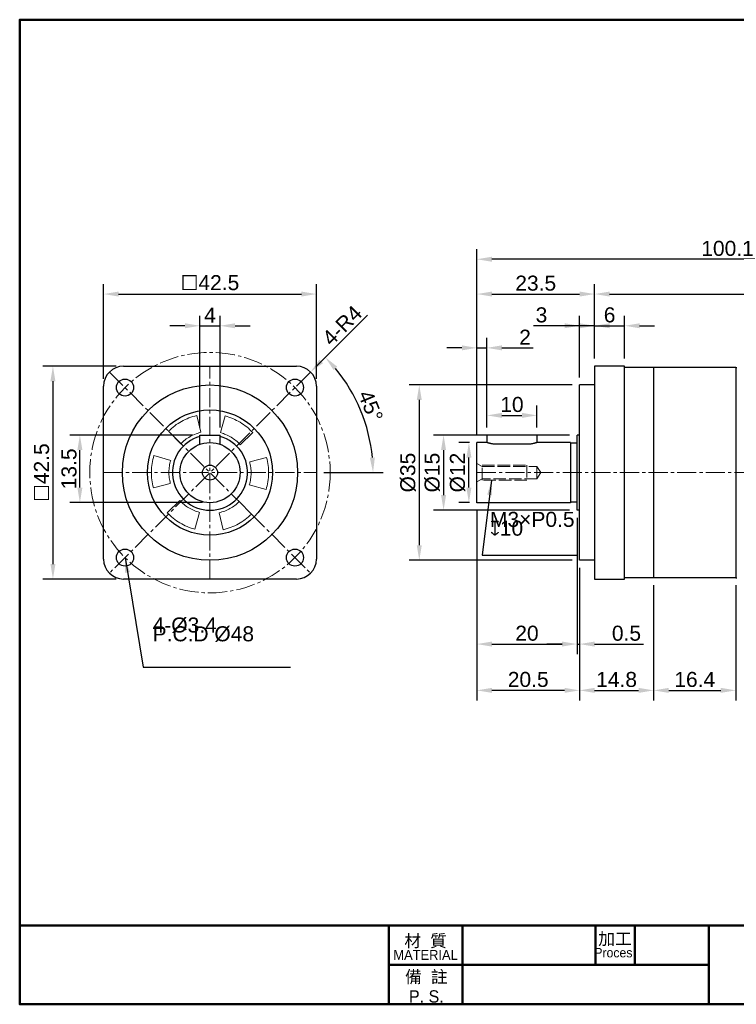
# Model space of a CAD drawing. Header units: millimetres. Extents: x 3252 to 3532, y 771 to 968.
# Tile 1 of 5: x 3252 to 3395, y 771 to 968. Entities that reach past the tile are written whole.
import ezdxf

# ---------------------------------------------------------------- set-up
doc = ezdxf.new("R2010")
doc.units = ezdxf.units.MM
doc.linetypes.add('CENTER2', pattern=[28.575, 19.05, -3.175, 3.175, -3.175])
doc.linetypes.add('DASHED', pattern=[0.2068, 0.1655, -0.0413])
for name, color, linetype, lineweight in [('中心線', 6, 'CENTER2', 5), ('剖面線', 2, 'DASHED', 5), ('圖框', 7, 'Continuous', 50), ('標註', 4, 'Continuous', 13), ('標註2', 3, 'Continuous', 13)]:
    doc.layers.add(name, color=color, linetype=linetype, lineweight=lineweight)
doc.layers.add('產品', color=7, linetype='Continuous')
doc.styles.get("Standard").update_dxf_attribs({"font": 'arial.ttf'})
doc.styles.add('預設-ISO', font='arial.ttf')
doc.dimstyles.new('yuetai', dxfattribs={"dimtxt": 3, "dimasz": 3, "dimexe": 2, "dimexo": 1.5, "dimtad": 1, "dimdsep": 46, "dimtxsty": 'Standard', "dimcen": 0, "dimadec": 0, "dimazin": 0, "dimtfac": 1, "dimtmove": 0, "dimatfit": 3, "dimfxl": 1, "dimarcsym": 0})

# ---------------------------------------------------------------- blocks, each defined once
blk = doc.blocks.new('標題欄框 下標註')
at = {"layer": '圖框'}
for p, q in [((2.28, 73.91), (2.28, 89.91)), ((77.28, 89.91), (77.28, 73.91)), ((92.28, 89.91), (92.28, 73.91)), ((119.28, 89.91), (119.28, 81.91)), ((127.28, 89.91), (127.28, 81.91)), ((142.28, 89.91), (142.28, 73.91)), ((77.28, 81.91), (142.28, 81.91))]:
    blk.add_line(p, q, dxfattribs=at)
for points in [[(2.28, 89.91), (287.28, 89.91), (287.28, 273.91), (2.28, 273.91)], [(287.28, 89.91), (2.28, 89.91), (2.28, 73.91), (287.28, 73.91)]]:
    blk.add_lwpolyline(points, close=True, dxfattribs=at)
at = {"layer": '圖框', "color": 7, "attachment_point": 5, "style": '預設-ISO'}
for s, insert, char_height, width, line_spacing_factor in [('\\f新細明體|b0|i0;\\H2.5000;材  質\\P\\f新細明體|b0|i0;\\H2.0000;MATERIAL', (84.75, 85.5), 3.5, 14.9029, 0.74878), ('{\\fPMingLiU|b0|i0|c136|p18;\\H0.71429x;加工\\P\\fPMingLiU|b0|i0|c0|p18;\\H0.76x;Proces.}', (123.25, 85.94), 3.5, 7.8869, 0.74878), ('\\f新細明體|b0|i0;\\H2.5000;備  註\\PP. S.', (84.9, 77.49), 2.5, 15.0412, 0.958537)]:
    blk.add_mtext(s, dxfattribs=dict(at, insert=insert, char_height=char_height, width=width, line_spacing_factor=line_spacing_factor))
blk = doc.blocks.new('*D23')
at = {"layer": 'Defpoints', "color": 0, "transparency": 16777216}
for p in [(3366.63, 912.79), (3366.63, 898.4), (3343.13, 883.15)]:
    blk.add_point(p, dxfattribs=at)
at = {"layer": '標註', "color": 0, "lineweight": -2, "transparency": 16777216}
for p, q in [((3343.13, 884.65), (3343.13, 914.79)), ((3366.63, 899.9), (3366.63, 914.79)), ((3346.13, 912.79), (3363.63, 912.79))]:
    blk.add_line(p, q, dxfattribs=at)
at = {"layer": '標註', "color": 0, "transparency": 16777216}
for points in [[(3346.13, 913.29), (3346.13, 912.29), (3343.13, 912.79)], [(3363.63, 913.29), (3363.63, 912.29), (3366.63, 912.79)]]:
    blk.add_solid(points, dxfattribs=at)
at = {"layer": '標註', "color": 0, "transparency": 16777216, "insert": (3354.88, 914.95), "char_height": 3, "attachment_point": 5}
blk.add_mtext('23.5', dxfattribs=at)
blk = doc.blocks.new('*D24')
at = {"layer": 'Defpoints', "color": 0, "transparency": 16777216}
for p in [(3443.23, 912.79), (3366.63, 898.4), (3443.23, 898.4)]:
    blk.add_point(p, dxfattribs=at)
at = {"layer": '標註', "color": 0, "lineweight": -2, "transparency": 16777216}
for p, q in [((3366.63, 899.9), (3366.63, 914.79)), ((3443.23, 899.9), (3443.23, 914.79)), ((3369.63, 912.79), (3440.23, 912.79))]:
    blk.add_line(p, q, dxfattribs=at)
at = {"layer": '標註', "color": 0, "transparency": 16777216}
for points in [[(3369.63, 913.29), (3369.63, 912.29), (3366.63, 912.79)], [(3440.23, 913.29), (3440.23, 912.29), (3443.23, 912.79)]]:
    blk.add_solid(points, dxfattribs=at)
at = {"layer": '標註', "color": 0, "transparency": 16777216, "insert": (3404.93, 914.95), "char_height": 3, "attachment_point": 5}
blk.add_mtext('76.6', dxfattribs=at)
blk = doc.blocks.new('*D5')
at = {"layer": 'Defpoints', "color": 0, "transparency": 16777216}
for p in [(3343.13, 919.74), (3443.23, 898.4), (3343.13, 883.15)]:
    blk.add_point(p, dxfattribs=at)
at = {"layer": '標註', "color": 0, "lineweight": -2, "transparency": 16777216}
for p, q in [((3343.13, 884.65), (3343.13, 921.74)), ((3443.23, 899.9), (3443.23, 921.74)), ((3440.23, 919.74), (3346.13, 919.74))]:
    blk.add_line(p, q, dxfattribs=at)
at = {"layer": '標註', "color": 0, "transparency": 16777216}
for points in [[(3346.13, 920.24), (3346.13, 919.24), (3343.13, 919.74)], [(3440.23, 920.24), (3440.23, 919.24), (3443.23, 919.74)]]:
    blk.add_solid(points, dxfattribs=at)
at = {"layer": '標註', "color": 0, "transparency": 16777216, "insert": (3393.18, 921.89), "char_height": 3, "attachment_point": 5}
blk.add_mtext('100.1', dxfattribs=at)
blk = doc.blocks.new('*D6')
at = {"layer": 'Defpoints', "color": 0, "transparency": 16777216}
for p in [(3355.13, 888.57), (3345.13, 884.65), (3355.13, 884.65)]:
    blk.add_point(p, dxfattribs=at)
at = {"layer": '標註', "color": 0, "lineweight": -2, "transparency": 16777216}
for p, q in [((3345.13, 886.15), (3345.13, 890.57)), ((3355.13, 886.15), (3355.13, 890.57)), ((3348.13, 888.57), (3352.13, 888.57))]:
    blk.add_line(p, q, dxfattribs=at)
at = {"layer": '標註', "color": 0, "transparency": 16777216}
for points in [[(3348.13, 889.07), (3348.13, 888.07), (3345.13, 888.57)], [(3352.13, 889.07), (3352.13, 888.07), (3355.13, 888.57)]]:
    blk.add_solid(points, dxfattribs=at)
at = {"layer": '標註', "color": 0, "transparency": 16777216, "insert": (3350.13, 890.73), "char_height": 3, "attachment_point": 5}
blk.add_mtext('10', dxfattribs=at)
blk = doc.blocks.new('*D7')
at = {"layer": 'Defpoints', "color": 0, "transparency": 16777216}
for p in [(3378.43, 856.15), (3394.83, 856.15), (3394.83, 833.68)]:
    blk.add_point(p, dxfattribs=at)
at = {"layer": '標註2', "color": 0, "lineweight": -2, "transparency": 16777216}
for p, q in [((3378.43, 854.65), (3378.43, 831.68)), ((3394.83, 854.65), (3394.83, 831.68)), ((3381.43, 833.68), (3391.83, 833.68))]:
    blk.add_line(p, q, dxfattribs=at)
at = {"layer": '標註2', "color": 0, "transparency": 16777216}
for points in [[(3381.43, 834.18), (3381.43, 833.18), (3378.43, 833.68)], [(3391.83, 834.18), (3391.83, 833.18), (3394.83, 833.68)]]:
    blk.add_solid(points, dxfattribs=at)
at = {"layer": '標註2', "color": 0, "transparency": 16777216, "insert": (3386.63, 835.84), "char_height": 3, "attachment_point": 5}
blk.add_mtext('16.4', dxfattribs=at)
blk = doc.blocks.new('*D9')
at = {"layer": 'Defpoints', "color": 0, "transparency": 16777216}
for p in [(3363.63, 859.65), (3378.43, 856.15), (3378.43, 833.68)]:
    blk.add_point(p, dxfattribs=at)
at = {"layer": '標註2', "color": 0, "lineweight": -2, "transparency": 16777216}
for p, q in [((3363.63, 858.15), (3363.63, 831.68)), ((3378.43, 854.65), (3378.43, 831.68)), ((3366.63, 833.68), (3375.43, 833.68))]:
    blk.add_line(p, q, dxfattribs=at)
at = {"layer": '標註2', "color": 0, "transparency": 16777216}
for points in [[(3366.63, 834.18), (3366.63, 833.18), (3363.63, 833.68)], [(3375.43, 834.18), (3375.43, 833.18), (3378.43, 833.68)]]:
    blk.add_solid(points, dxfattribs=at)
at = {"layer": '標註2', "color": 0, "transparency": 16777216, "insert": (3371.03, 835.84), "char_height": 3, "attachment_point": 5}
blk.add_mtext('14.8', dxfattribs=at)
blk = doc.blocks.new('*D10')
at = {"layer": 'Defpoints', "color": 0, "transparency": 16777216}
for p in [(3343.13, 871.15), (3363.63, 859.65), (3343.13, 833.68)]:
    blk.add_point(p, dxfattribs=at)
at = {"layer": '標註2', "color": 0, "lineweight": -2, "transparency": 16777216}
for p, q in [((3343.13, 869.65), (3343.13, 831.68)), ((3363.63, 858.15), (3363.63, 831.68)), ((3360.63, 833.68), (3346.13, 833.68))]:
    blk.add_line(p, q, dxfattribs=at)
at = {"layer": '標註2', "color": 0, "transparency": 16777216}
for points in [[(3346.13, 834.18), (3346.13, 833.18), (3343.13, 833.68)], [(3360.63, 834.18), (3360.63, 833.18), (3363.63, 833.68)]]:
    blk.add_solid(points, dxfattribs=at)
at = {"layer": '標註2', "color": 0, "transparency": 16777216, "insert": (3353.38, 835.84), "char_height": 3, "attachment_point": 5}
blk.add_mtext('20.5', dxfattribs=at)
blk = doc.blocks.new('*D11')
at = {"layer": 'Defpoints', "color": 0, "transparency": 16777216}
for p in [(3345.13, 902.05), (3345.13, 884.65), (3343.13, 883.15)]:
    blk.add_point(p, dxfattribs=at)
at = {"layer": '標註', "color": 0, "lineweight": -2, "transparency": 16777216}
for p, q in [((3343.13, 884.65), (3343.13, 904.05)), ((3345.13, 886.15), (3345.13, 904.05)), ((3340.13, 902.05), (3337.13, 902.05)), ((3343.13, 902.05), (3345.13, 902.05)), ((3348.13, 902.05), (3354.37, 902.05))]:
    blk.add_line(p, q, dxfattribs=at)
at = {"layer": '標註', "color": 0, "transparency": 16777216}
for points in [[(3340.13, 902.55), (3340.13, 901.55), (3343.13, 902.05)], [(3348.13, 902.55), (3348.13, 901.55), (3345.13, 902.05)]]:
    blk.add_solid(points, dxfattribs=at)
at = {"layer": '標註', "color": 0, "transparency": 16777216, "insert": (3352.75, 904.18), "char_height": 3, "attachment_point": 5}
blk.add_mtext('2', dxfattribs=at)
blk = doc.blocks.new('*D12')
at = {"layer": 'Defpoints', "color": 0, "transparency": 16777216}
for p in [(3363.63, 894.65), (3331.63, 859.65), (3363.63, 859.65)]:
    blk.add_point(p, dxfattribs=at)
at = {"layer": '標註', "color": 0, "lineweight": -2, "transparency": 16777216}
for p, q in [((3362.13, 894.65), (3329.63, 894.65)), ((3331.63, 891.65), (3331.63, 862.65)), ((3362.13, 859.65), (3329.63, 859.65))]:
    blk.add_line(p, q, dxfattribs=at)
at = {"layer": '標註', "color": 0, "transparency": 16777216}
for points in [[(3331.13, 891.65), (3332.13, 891.65), (3331.63, 894.65)], [(3331.13, 862.65), (3332.13, 862.65), (3331.63, 859.65)]]:
    blk.add_solid(points, dxfattribs=at)
at = {"layer": '標註', "color": 0, "transparency": 16777216, "insert": (3329.39, 877.15), "char_height": 3, "attachment_point": 5, "rotation": 90}
blk.add_mtext('Ø35', dxfattribs=at)
blk = doc.blocks.new('*D15')
at = {"layer": 'Defpoints', "color": 0, "transparency": 16777216}
for p in [(3341.54, 883.15), (3343.13, 883.15), (3343.13, 871.15)]:
    blk.add_point(p, dxfattribs=at)
at = {"layer": '標註', "color": 0, "lineweight": -2, "transparency": 16777216}
for p, q in [((3341.63, 883.15), (3339.54, 883.15)), ((3341.54, 874.15), (3341.54, 880.15)), ((3341.63, 871.15), (3339.54, 871.15))]:
    blk.add_line(p, q, dxfattribs=at)
at = {"layer": '標註', "color": 0, "transparency": 16777216}
for points in [[(3341.04, 880.15), (3342.04, 880.15), (3341.54, 883.15)], [(3341.04, 874.15), (3342.04, 874.15), (3341.54, 871.15)]]:
    blk.add_solid(points, dxfattribs=at)
at = {"layer": '標註', "color": 0, "transparency": 16777216, "insert": (3339.3, 877.15), "char_height": 3, "attachment_point": 5, "rotation": 90}
blk.add_mtext('Ø12', dxfattribs=at)
blk = doc.blocks.new('*D16')
at = {"layer": 'Defpoints', "color": 0, "transparency": 16777216}
for p in [(3363.13, 884.65), (3336.48, 869.65), (3363.13, 869.65)]:
    blk.add_point(p, dxfattribs=at)
at = {"layer": '標註', "color": 0, "lineweight": -2, "transparency": 16777216}
for p, q in [((3361.63, 884.65), (3334.48, 884.65)), ((3336.48, 881.65), (3336.48, 872.65)), ((3361.63, 869.65), (3334.48, 869.65))]:
    blk.add_line(p, q, dxfattribs=at)
at = {"layer": '標註', "color": 0, "transparency": 16777216}
for points in [[(3335.98, 881.65), (3336.98, 881.65), (3336.48, 884.65)], [(3335.98, 872.65), (3336.98, 872.65), (3336.48, 869.65)]]:
    blk.add_solid(points, dxfattribs=at)
at = {"layer": '標註', "color": 0, "transparency": 16777216, "insert": (3334.24, 877.15), "char_height": 3, "attachment_point": 5, "rotation": 90}
blk.add_mtext('Ø15', dxfattribs=at)
blk = doc.blocks.new('*D19')
at = {"layer": 'Defpoints', "color": 0, "transparency": 16777216}
for p in [(3343.13, 871.15), (3363.13, 869.65), (3363.13, 842.92)]:
    blk.add_point(p, dxfattribs=at)
at = {"layer": '標註', "color": 0, "lineweight": -2, "transparency": 16777216}
for p, q in [((3343.13, 869.65), (3343.13, 840.92)), ((3363.13, 868.15), (3363.13, 840.92)), ((3346.13, 842.92), (3360.13, 842.92))]:
    blk.add_line(p, q, dxfattribs=at)
at = {"layer": '標註', "color": 0, "transparency": 16777216}
for points in [[(3346.13, 843.42), (3346.13, 842.42), (3343.13, 842.92)], [(3360.13, 843.42), (3360.13, 842.42), (3363.13, 842.92)]]:
    blk.add_solid(points, dxfattribs=at)
at = {"layer": '標註', "color": 0, "transparency": 16777216, "insert": (3353.13, 845.07), "char_height": 3, "attachment_point": 5}
blk.add_mtext('20', dxfattribs=at)
blk = doc.blocks.new('*D20')
at = {"layer": 'Defpoints', "color": 0, "transparency": 16777216}
for p in [(3363.13, 869.65), (3363.63, 859.65), (3363.63, 842.92)]:
    blk.add_point(p, dxfattribs=at)
at = {"layer": '標註', "color": 0, "lineweight": -2, "transparency": 16777216}
for p, q in [((3363.13, 868.15), (3363.13, 840.92)), ((3363.63, 858.15), (3363.63, 840.92)), ((3360.13, 842.92), (3357.13, 842.92)), ((3363.13, 842.92), (3363.63, 842.92)), ((3366.63, 842.92), (3376.37, 842.92))]:
    blk.add_line(p, q, dxfattribs=at)
at = {"layer": '標註', "color": 0, "transparency": 16777216}
for points in [[(3360.13, 843.42), (3360.13, 842.42), (3363.13, 842.92)], [(3366.63, 843.42), (3366.63, 842.42), (3363.63, 842.92)]]:
    blk.add_solid(points, dxfattribs=at)
at = {"layer": '標註', "color": 0, "transparency": 16777216, "insert": (3373, 845.07), "char_height": 3, "attachment_point": 5}
blk.add_mtext('0.5', dxfattribs=at)
blk = doc.blocks.new('*D21')
at = {"layer": 'Defpoints', "color": 0, "transparency": 16777216}
for p in [(3372.63, 906.46), (3366.63, 898.4), (3372.63, 898.4)]:
    blk.add_point(p, dxfattribs=at)
at = {"layer": '標註', "color": 0, "lineweight": -2, "transparency": 16777216}
for p, q in [((3366.63, 899.9), (3366.63, 908.46)), ((3372.63, 899.9), (3372.63, 908.46)), ((3363.63, 906.46), (3360.63, 906.46)), ((3366.63, 906.46), (3372.63, 906.46)), ((3375.63, 906.46), (3378.63, 906.46))]:
    blk.add_line(p, q, dxfattribs=at)
at = {"layer": '標註', "color": 0, "transparency": 16777216}
for points in [[(3363.63, 906.96), (3363.63, 905.96), (3366.63, 906.46)], [(3375.63, 906.96), (3375.63, 905.96), (3372.63, 906.46)]]:
    blk.add_solid(points, dxfattribs=at)
at = {"layer": '標註', "color": 0, "transparency": 16777216, "insert": (3369.63, 908.62), "char_height": 3, "attachment_point": 5}
blk.add_mtext('6', dxfattribs=at)
blk = doc.blocks.new('*D22')
at = {"layer": 'Defpoints', "color": 0, "transparency": 16777216}
for p in [(3363.63, 906.46), (3366.63, 898.4), (3363.63, 894.65)]:
    blk.add_point(p, dxfattribs=at)
at = {"layer": '標註', "color": 0, "lineweight": -2, "transparency": 16777216}
for p, q in [((3363.63, 896.15), (3363.63, 908.46)), ((3366.63, 899.9), (3366.63, 908.46)), ((3360.63, 906.46), (3354.42, 906.46)), ((3366.63, 906.46), (3363.63, 906.46)), ((3369.63, 906.46), (3372.63, 906.46))]:
    blk.add_line(p, q, dxfattribs=at)
at = {"layer": '標註', "color": 0, "transparency": 16777216}
for points in [[(3360.63, 906.96), (3360.63, 905.96), (3363.63, 906.46)], [(3369.63, 906.96), (3369.63, 905.96), (3366.63, 906.46)]]:
    blk.add_solid(points, dxfattribs=at)
at = {"layer": '標註', "color": 0, "transparency": 16777216, "insert": (3356.03, 908.62), "char_height": 3, "attachment_point": 5}
blk.add_mtext('3', dxfattribs=at)
blk = doc.blocks.new('*D33')
at = {"layer": 'Defpoints', "color": 0, "transparency": 16777216}
for p in [(3309.92, 897.23), (3307.09, 894.4)]:
    blk.add_point(p, dxfattribs=at)
at = {"layer": '標註', "color": 0, "lineweight": -2, "transparency": 16777216}
for p, q in [((3321.29, 908.59), (3312.04, 899.35)), ((3307.09, 894.4), (3309.92, 897.23))]:
    blk.add_line(p, q, dxfattribs=at)
at = {"layer": '標註', "color": 0, "transparency": 16777216}
blk.add_solid([(3311.69, 899.7), (3312.4, 898.99), (3309.92, 897.23)], dxfattribs=at)
at = {"layer": '標註', "color": 0, "transparency": 16777216, "insert": (3316.22, 906.53), "char_height": 3, "attachment_point": 5, "rotation": 45}
blk.add_mtext('4-R4', dxfattribs=at)
blk = doc.blocks.new('*D34')
at = {"layer": 'Defpoints', "color": 0, "transparency": 16777216}
for p in [(3309.92, 897.23), (3321.29, 885.57), (3268.59, 877.15), (3311.09, 877.15), (3269.76, 857.07)]:
    blk.add_point(p, dxfattribs=at)
at = {"layer": '標註', "color": 0, "lineweight": -2, "transparency": 16777216}
for p, q in [((3310.98, 898.29), (3314.28, 901.58)), ((3312.59, 877.15), (3324.4, 877.15))]:
    blk.add_line(p, q, dxfattribs=at)
blk.add_arc((3289.84, 877.15), 32.56, 5.2813, 39.7187, dxfattribs=at)
at = {"layer": '標註', "color": 0, "transparency": 16777216}
for points in [[(3314.52, 897.62), (3315.26, 898.29), (3312.86, 900.17)], [(3322.76, 880.17), (3321.76, 880.12), (3322.4, 877.15)]]:
    blk.add_solid(points, dxfattribs=at)
at = {"layer": '標註', "color": 0, "transparency": 16777216, "insert": (3321.91, 890.43), "char_height": 3, "attachment_point": 5, "rotation": 292.5}
blk.add_mtext('45°', dxfattribs=at)
blk = doc.blocks.new('*D35')
at = {"layer": 'Defpoints', "color": 0, "transparency": 16777216}
for p in [(3311.09, 912.79), (3268.59, 894.4), (3311.09, 894.4)]:
    blk.add_point(p, dxfattribs=at)
at = {"layer": '標註', "color": 0, "lineweight": -2, "transparency": 16777216}
for p, q in [((3268.59, 895.9), (3268.59, 914.79)), ((3311.09, 895.9), (3311.09, 914.79)), ((3271.59, 912.79), (3308.09, 912.79))]:
    blk.add_line(p, q, dxfattribs=at)
at = {"layer": '標註', "color": 0, "transparency": 16777216}
for points in [[(3271.59, 913.29), (3271.59, 912.29), (3268.59, 912.79)], [(3308.09, 913.29), (3308.09, 912.29), (3311.09, 912.79)]]:
    blk.add_solid(points, dxfattribs=at)
at = {"layer": '標註', "color": 0, "transparency": 16777216, "insert": (3289.84, 915.05), "char_height": 3, "attachment_point": 5}
blk.add_mtext('☐42.5', dxfattribs=at)
blk = doc.blocks.new('*D36')
at = {"layer": 'Defpoints', "color": 0, "transparency": 16777216}
for p in [(3272.59, 898.4), (3258.48, 855.9), (3272.59, 855.9)]:
    blk.add_point(p, dxfattribs=at)
at = {"layer": '標註', "color": 0, "lineweight": -2, "transparency": 16777216}
for p, q in [((3271.09, 898.4), (3256.48, 898.4)), ((3258.48, 895.4), (3258.48, 858.9)), ((3271.09, 855.9), (3256.48, 855.9))]:
    blk.add_line(p, q, dxfattribs=at)
at = {"layer": '標註', "color": 0, "transparency": 16777216}
for points in [[(3257.98, 895.4), (3258.98, 895.4), (3258.48, 898.4)], [(3257.98, 858.9), (3258.98, 858.9), (3258.48, 855.9)]]:
    blk.add_solid(points, dxfattribs=at)
at = {"layer": '標註', "color": 0, "transparency": 16777216, "insert": (3256.22, 877.15), "char_height": 3, "attachment_point": 5, "rotation": 90}
blk.add_mtext('☐42.5', dxfattribs=at)
blk = doc.blocks.new('*D37')
at = {"layer": 'Defpoints', "color": 0, "transparency": 16777216}
for p in [(3291.84, 906.46), (3287.84, 884.65), (3291.84, 884.65)]:
    blk.add_point(p, dxfattribs=at)
at = {"layer": '標註', "color": 0, "lineweight": -2, "transparency": 16777216}
for p, q in [((3287.84, 886.15), (3287.84, 908.46)), ((3291.84, 886.15), (3291.84, 908.46)), ((3284.84, 906.46), (3281.84, 906.46)), ((3287.84, 906.46), (3291.84, 906.46)), ((3294.84, 906.46), (3297.84, 906.46))]:
    blk.add_line(p, q, dxfattribs=at)
at = {"layer": '標註', "color": 0, "transparency": 16777216}
for points in [[(3284.84, 906.96), (3284.84, 905.96), (3287.84, 906.46)], [(3294.84, 906.96), (3294.84, 905.96), (3291.84, 906.46)]]:
    blk.add_solid(points, dxfattribs=at)
at = {"layer": '標註', "color": 0, "transparency": 16777216, "insert": (3289.84, 908.59), "char_height": 3, "attachment_point": 5}
blk.add_mtext('4', dxfattribs=at)
blk = doc.blocks.new('*D38')
at = {"layer": 'Defpoints', "color": 0, "transparency": 16777216}
for p in [(3263.86, 884.65), (3287.84, 884.65), (3289.84, 871.15)]:
    blk.add_point(p, dxfattribs=at)
at = {"layer": '標註', "color": 0, "lineweight": -2, "transparency": 16777216}
for p, q in [((3286.34, 884.65), (3261.86, 884.65)), ((3263.86, 874.15), (3263.86, 881.65)), ((3288.34, 871.15), (3261.86, 871.15))]:
    blk.add_line(p, q, dxfattribs=at)
at = {"layer": '標註', "color": 0, "transparency": 16777216}
for points in [[(3263.36, 881.65), (3264.36, 881.65), (3263.86, 884.65)], [(3263.36, 874.15), (3264.36, 874.15), (3263.86, 871.15)]]:
    blk.add_solid(points, dxfattribs=at)
at = {"layer": '標註', "color": 0, "transparency": 16777216, "insert": (3261.7, 877.9), "char_height": 3, "attachment_point": 5, "rotation": 90}
blk.add_mtext('13.5', dxfattribs=at)

msp = doc.modelspace()

# ---------------------------------------------------------------- linework, layer by layer
at = {"layer": '中心線', "ltscale": 0.2}
for p, q in [((3289.843, 855.897), (3289.843, 898.397)), ((3269.764, 897.225), (3309.921, 857.069)), ((3309.921, 897.225), (3269.764, 857.069)), ((3268.593, 877.147), (3311.093, 877.147)), ((3268.593, 877.147), (3311.093, 877.147)), ((3343.133, 877.147), (3443.233, 877.147))]:
    msp.add_line(p, q, dxfattribs=at)
msp.add_circle((3289.843, 877.147), 24, dxfattribs=at)
at = {"layer": '剖面線', "ltscale": 15}
for p, q in [((3343.133, 878.997), (3344.173, 878.397)), ((3343.133, 875.297), (3343.133, 878.997)), ((3344.173, 875.647), (3344.173, 878.647)), ((3344.173, 878.647), (3353.133, 878.647)), ((3353.133, 878.647), (3353.133, 875.647)), ((3344.173, 878.397), (3355.133, 878.397)), ((3355.133, 878.397), (3355.885, 877.147)), ((3355.133, 878.397), (3355.133, 875.897)), ((3355.885, 877.147), (3355.133, 875.897)), ((3344.173, 875.897), (3343.133, 875.297)), ((3355.133, 875.897), (3344.173, 875.897)), ((3353.133, 875.647), (3344.173, 875.647))]:
    msp.add_line(p, q, dxfattribs=at)
at = {"layer": '產品'}
for p, q in [((3272.593, 898.397), (3307.093, 898.397)), ((3372.633, 898.397), (3366.633, 898.397)), ((3366.633, 898.397), (3366.633, 855.897)), ((3372.633, 855.897), (3372.633, 898.397)), ((3378.433, 898.147), (3372.633, 898.147)), ((3394.833, 898.147), (3378.433, 898.147)), ((3378.433, 856.147), (3378.433, 898.147)), ((3394.833, 898.147), (3394.833, 856.147)), ((3394.833, 898.147), (3395.033, 898.147)), ((3268.593, 859.897), (3268.593, 894.397)), ((3311.093, 894.397), (3311.093, 859.897)), ((3363.633, 859.647), (3363.633, 894.647)), ((3366.633, 894.647), (3363.633, 894.647)), ((3287.843, 884.647), (3291.843, 884.647)), ((3287.843, 882.804), (3287.843, 884.647)), ((3291.843, 882.804), (3291.843, 884.647)), ((3355.133, 884.647), (3345.134, 884.647)), ((3345.134, 884.647), (3345.134, 883.147)), ((3355.133, 884.647), (3355.133, 883.147)), ((3363.133, 869.647), (3363.133, 884.647)), ((3363.633, 884.647), (3363.133, 884.647)), ((3343.133, 871.147), (3343.133, 883.147)), ((3345.133, 883.147), (3343.133, 883.147)), ((3353.133, 882.804), (3347.133, 882.804)), ((3361.807, 883.147), (3355.133, 883.147)), ((3361.807, 883.147), (3361.807, 871.147)), ((3363.133, 883.047), (3361.807, 883.047)), ((3361.807, 871.147), (3343.133, 871.147)), ((3363.133, 871.247), (3361.807, 871.247)), ((3363.633, 869.647), (3363.133, 869.647)), ((3366.633, 859.647), (3363.633, 859.647)), ((3307.093, 855.897), (3272.593, 855.897)), ((3366.633, 855.897), (3372.633, 855.897)), ((3378.433, 856.147), (3372.633, 856.147)), ((3394.833, 856.147), (3378.433, 856.147)), ((3394.833, 856.147), (3395.033, 856.147))]:
    msp.add_line(p, q, dxfattribs=at)
at = {"layer": '產品', "lineweight": 5}
for p, q in [((3287.189, 888.542), (3288.022, 885.225)), ((3291.917, 885.153), (3292.857, 888.452)), ((3284.003, 882.922), (3281.56, 885.41)), ((3298.384, 885.143), (3295.88, 882.716)), ((3278.648, 880.546), (3281.995, 879.568)), ((3297.764, 879.317), (3301.141, 880.189)), ((3281.922, 874.977), (3278.545, 874.105)), ((3301.038, 873.748), (3297.691, 874.726)), ((3281.301, 869.151), (3283.822, 871.561)), ((3295.683, 871.372), (3298.126, 868.884)), ((3287.762, 869.202), (3286.828, 865.842)), ((3292.497, 865.752), (3291.67, 869.14))]:
    msp.add_line(p, q, dxfattribs=at)
at = {"layer": '產品', "flags": 128}
for points in [[(3347.133, 882.804), (3347.006, 882.805), (3346.877, 882.81), (3346.747, 882.817), (3346.618, 882.828), (3346.49, 882.84), (3346.366, 882.856), (3346.245, 882.873), (3346.128, 882.893), (3346.017, 882.913), (3345.911, 882.934), (3345.812, 882.956), (3345.72, 882.978), (3345.633, 882.999), (3345.552, 883.021), (3345.475, 883.042), (3345.405, 883.062), (3345.342, 883.081), (3345.287, 883.098), (3345.24, 883.112), (3345.202, 883.124), (3345.172, 883.134), (3345.151, 883.141), (3345.138, 883.145), (3345.133, 883.147)], [(3355.133, 883.147), (3355.129, 883.145), (3355.116, 883.141), (3355.095, 883.134), (3355.065, 883.124), (3355.027, 883.112), (3354.98, 883.098), (3354.925, 883.081), (3354.862, 883.062), (3354.792, 883.042), (3354.715, 883.021), (3354.634, 882.999), (3354.547, 882.978), (3354.455, 882.956), (3354.356, 882.934), (3354.25, 882.913), (3354.139, 882.893), (3354.022, 882.873), (3353.901, 882.856), (3353.777, 882.84), (3353.649, 882.828), (3353.52, 882.817), (3353.39, 882.81), (3353.261, 882.805), (3353.133, 882.804)]]:
    msp.add_lwpolyline(points, dxfattribs=at)
at = {"layer": '產品'}
for centre, radius in [((3272.872, 894.117), 1.7), ((3289.843, 877.147), 17.5), ((3306.813, 894.117), 1.7), ((3289.843, 877.147), 12.5), ((3289.843, 877.147), 6), ((3289.843, 877.147), 1.5), ((3272.872, 860.176), 1.7), ((3306.813, 860.176), 1.7)]:
    msp.add_circle(centre, radius, dxfattribs=at)
for centre, radius, start, end in [((3272.593, 894.397), 4, 90, 180), ((3307.093, 894.397), 4, 0, 90), ((3289.843, 877.147), 7.5, 105.46522, 74.53478), ((3272.593, 859.897), 4, 180, 270), ((3307.093, 859.897), 4, 270, 0)]:
    msp.add_arc(centre, radius, start, end, dxfattribs=at)
at = {"layer": '產品', "lineweight": 5}
for points, knots in [([(3281.56, 885.41), (3281.959, 885.78), (3282.758, 886.52), (3284.139, 887.399), (3285.614, 888.109), (3286.664, 888.398), (3287.189, 888.542)], [0, 0, 0, 0, 0.2499579, 0.4999992, 0.749958, 1, 1, 1, 1]), ([(3292.857, 888.452), (3293.377, 888.291), (3294.418, 887.969), (3295.87, 887.213), (3297.222, 886.29), (3297.997, 885.525), (3298.384, 885.143)], [0, 0, 0, 0, 0.2499579, 0.4999992, 0.7499579, 1, 1, 1, 1]), ([(3288.022, 885.225), (3287.595, 885.097), (3286.681, 884.748), (3285.839, 884.344), (3284.854, 883.716), (3284.287, 883.187), (3284.003, 882.922)], [0.15010244, 0.15010244, 0.15010244, 0.15010244, 0.24994788, 0.49999894, 0.74994794, 1, 1, 1, 1]), ([(3295.88, 882.716), (3295.588, 883.007), (3295.038, 883.554), (3294.074, 884.213), (3293.168, 884.684), (3292.388, 884.969), (3291.917, 885.153)], [0, 0, 0, 0, 0.24994789, 0.4999989, 0.749948, 0.90584998, 0.90584998, 0.90584998, 0.90584998]), ([(3278.545, 874.105), (3278.424, 874.636), (3278.183, 875.698), (3278.112, 877.333), (3278.235, 878.966), (3278.51, 880.019), (3278.648, 880.546)], [0, 0, 0, 0, 0.2499579, 0.4999991, 0.7499579, 1, 1, 1, 1]), ([(3281.995, 879.568), (3281.895, 879.193), (3281.696, 878.442), (3281.608, 877.278), (3281.659, 876.112), (3281.834, 875.355), (3281.922, 874.977)], [0, 0, 0, 0, 0.2499479, 0.4999989, 0.7499479, 1, 1, 1, 1]), ([(3297.691, 874.726), (3297.79, 875.101), (3297.989, 875.852), (3298.078, 877.016), (3298.026, 878.182), (3297.851, 878.939), (3297.764, 879.317)], [0, 0, 0, 0, 0.2499479, 0.4999989, 0.7499479, 1, 1, 1, 1]), ([(3301.141, 880.189), (3301.261, 879.658), (3301.503, 878.596), (3301.574, 876.961), (3301.451, 875.328), (3301.176, 874.274), (3301.038, 873.748)], [0, 0, 0, 0, 0.2499579, 0.4999991, 0.7499579, 1, 1, 1, 1]), ([(3283.822, 871.561), (3284.098, 871.287), (3284.648, 870.739), (3285.612, 870.081), (3286.648, 869.542), (3287.39, 869.315), (3287.762, 869.202)], [0, 0, 0, 0, 0.2499479, 0.4999989, 0.749948, 1, 1, 1, 1]), ([(3291.67, 869.14), (3292.045, 869.241), (3292.794, 869.444), (3293.847, 869.95), (3294.831, 870.577), (3295.399, 871.107), (3295.683, 871.372)], [0, 0, 0, 0, 0.2499479, 0.4999989, 0.7499479, 1, 1, 1, 1]), ([(3286.828, 865.842), (3286.308, 866.003), (3285.268, 866.325), (3283.816, 867.081), (3282.464, 868.004), (3281.689, 868.769), (3281.301, 869.151)], [0, 0, 0, 0, 0.2499579, 0.4999992, 0.7499579, 1, 1, 1, 1]), ([(3298.126, 868.884), (3297.727, 868.514), (3296.928, 867.774), (3295.547, 866.895), (3294.072, 866.185), (3293.022, 865.896), (3292.497, 865.752)], [0, 0, 0, 0, 0.2499579, 0.4999992, 0.749958, 1, 1, 1, 1])]:
    msp.add_open_spline(points, degree=3, knots=knots, dxfattribs=at)

# ---------------------------------------------------------------- block references
at = {"layer": '圖框', "xscale": 0.9827416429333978, "yscale": 0.9827416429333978, "zscale": 0.9827416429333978}
msp.add_blockref('標題欄框 下標註', (3249.599, 698.377), dxfattribs=at)

# ---------------------------------------------------------------- texts
at = {"layer": '標註', "char_height": 3, "attachment_point": 1, "line_spacing_factor": 0.351155}
for s, insert, width in [('M3×P0.5\\P{\\fAIGDT|b0|i0|c2|p2;x}10', (3345.748, 869.315), 14.89152), ('4-Ø3.4\\PP.C.D Ø48', (3278.383, 848.227), 25.70174)]:
    msp.add_mtext(s, dxfattribs=dict(at, insert=insert, width=width))

# ---------------------------------------------------------------- dimensions: what is measured, and where the dimension line sits
at = {"layer": '標註'}
for base, p1, p2, picture, middle in [((3343.133, 919.738), (3443.233, 898.397), (3343.133, 883.147), '*D5', (3393.183, 921.895)), ((3366.633, 912.794), (3343.133, 883.147), (3366.633, 898.397), '*D23', (3354.883, 914.952)), ((3443.233, 912.794), (3366.633, 898.397), (3443.233, 898.397), '*D24', (3404.933, 914.951)), ((3291.843, 906.464), (3287.843, 884.647), (3291.843, 884.647), '*D37', (3289.843, 908.589)), ((3363.633, 906.464), (3366.633, 898.397), (3363.633, 894.647), '*D22', (3356.026, 908.621)), ((3372.633, 906.464), (3366.633, 898.397), (3372.633, 898.397), '*D21', (3369.633, 908.62)), ((3345.134, 902.052), (3343.133, 883.147), (3345.134, 884.647), '*D11', (3352.752, 904.183)), ((3355.133, 888.573), (3345.134, 884.647), (3355.133, 884.647), '*D6', (3350.133, 890.73)), ((3363.133, 842.917), (3343.133, 871.147), (3363.133, 869.647), '*D19', (3353.133, 845.074)), ((3363.633, 842.917), (3363.133, 869.647), (3363.633, 859.647), '*D20', (3373.001, 845.074))]:
    dim = msp.add_linear_dim(base=base, p1=p1, p2=p2, dimstyle='yuetai', dxfattribs=at)
    dim.commit()
    dim.dimension.update_dxf_attribs({"geometry": picture, "text_midpoint": middle})
dim = msp.add_linear_dim(base=(3311.093, 912.794), p1=(3268.593, 894.397), p2=(3311.093, 894.397), text='☐<>', dimstyle='yuetai', dxfattribs=at)
dim.commit()
dim.dimension.update_dxf_attribs({"geometry": '*D35', "text_midpoint": (3289.843, 915.047)})
dim = msp.add_radius_dim(center=(3307.093, 894.397), mpoint=(3309.921, 897.225), text='4-<>', dimstyle='yuetai', dxfattribs=at)
dim.commit()
dim.dimension.update_dxf_attribs({"geometry": '*D33', "text_midpoint": (3316.224, 906.534)})
dim = msp.add_angular_dim_2l(base=(3321.292, 885.574), line1=((3309.921, 897.225), (3269.764, 857.069)), line2=((3268.593, 877.147), (3311.093, 877.147)), dimstyle='yuetai', override={"dimscale": 0}, dxfattribs=at)
dim.commit()
dim.dimension.update_dxf_attribs({"geometry": '*D34', "text_midpoint": (3321.91, 890.429)})
for base, p1, p2, text, picture, middle in [((3258.477, 855.897), (3272.593, 898.397), (3272.593, 855.897), '☐<>', '*D36', (3256.224, 877.147)), ((3331.632, 859.647), (3363.633, 894.647), (3363.633, 859.647), 'Ø<>', '*D12', (3329.391, 877.147)), ((3336.484, 869.647), (3363.133, 884.647), (3363.133, 869.647), 'Ø<>', '*D16', (3334.243, 877.147)), ((3341.542, 883.147), (3343.133, 871.147), (3343.133, 883.147), 'Ø<>', '*D15', (3339.302, 877.147))]:
    dim = msp.add_linear_dim(base=base, p1=p1, p2=p2, angle=90, text=text, dimstyle='yuetai', dxfattribs=at)
    dim.commit()
    dim.dimension.update_dxf_attribs({"geometry": picture, "text_midpoint": middle})
dim = msp.add_linear_dim(base=(3263.859, 884.647), p1=(3289.843, 871.147), p2=(3287.843, 884.647), angle=90, dimstyle='yuetai', dxfattribs=at)
dim.commit()
dim.dimension.update_dxf_attribs({"geometry": '*D38', "text_midpoint": (3261.702, 877.897)})
at = {"layer": '標註2'}
for base, p1, p2, picture, middle in [((3343.133, 833.684), (3363.633, 859.647), (3343.133, 871.147), '*D10', (3353.383, 835.84)), ((3378.433, 833.684), (3363.633, 859.647), (3378.433, 856.147), '*D9', (3371.033, 835.84)), ((3394.833, 833.684), (3378.433, 856.147), (3394.833, 856.147), '*D7', (3386.633, 835.84))]:
    dim = msp.add_linear_dim(base=base, p1=p1, p2=p2, dimstyle='yuetai', dxfattribs=at)
    dim.commit()
    dim.dimension.update_dxf_attribs({"geometry": picture, "text_midpoint": middle})

# ---------------------------------------------------------------- leaders
at = {"layer": '標註', "annotation_type": 0, "has_hookline": 1, "hookline_direction": 0}
for points in [[(3346.057, 875.647), (3344.155, 860.641), (3361.464, 860.641)], [(3272.872, 860.176), (3276.523, 838.339), (3304.28, 838.339)]]:
    msp.add_leader(points, dimstyle='yuetai', dxfattribs=at)

doc.saveas('drawing.dxf')
